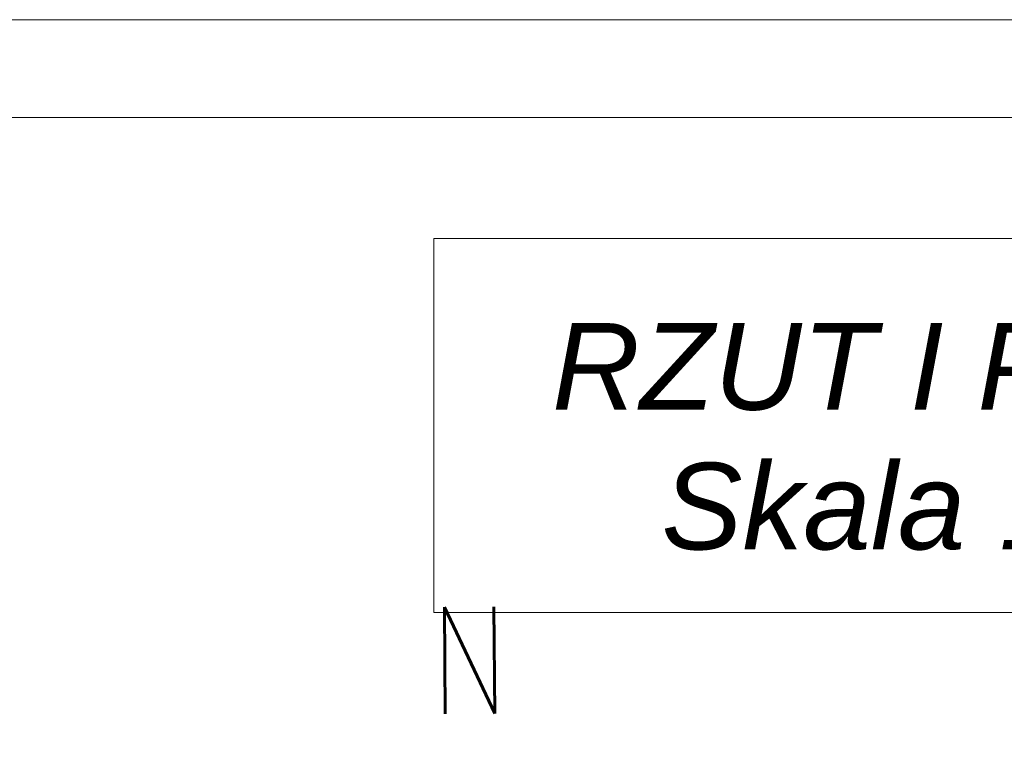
# Model space of a CAD drawing. Header units: millimetres. Extents: x -740 to 33545, y -26688 to 22494.
# Tile 73 of 256: x 12254 to 12544, y 7932 to 8148. Entities that reach past the tile are written whole.
import ezdxf

# ---------------------------------------------------------------- set-up
doc = ezdxf.new("R2010")
doc.units = ezdxf.units.MM
doc.header["$MEASUREMENT"] = 0
for name, color, linetype, lineweight in [('Nowe_820-G Rysunki Obrazki_Nr_pióra__1', 252, 'Continuous', 13), ('Nowe_820-G Rysunki Obrazki_Nr_pióra__23', 252, 'Continuous', 15), ('wymiarowanie', 252, 'Continuous', 9)]:
    doc.layers.add(name, color=color, linetype=linetype, lineweight=lineweight)
doc.styles.add('STYL_AUTOMATYCZNY_2', font='txt', dxfattribs={"width": 0.771777})
doc.styles.add('STYL_AUTOMATYCZNY_60', font='ariali.ttf', dxfattribs={"width": 1.0046})

msp = doc.modelspace()

# ---------------------------------------------------------------- linework, layer by layer
at = {"layer": 'Nowe_820-G Rysunki Obrazki_Nr_pióra__23', "linetype": 'Continuous', "lineweight": 15}
for points in [[(8628.59, 8119.48), (12728.99, 8119.48)], [(12695.13, 8083.92), (12375.93, 8083.92)], [(12375.93, 8083.92), (12375.93, 7973.85)], [(12375.93, 7973.85), (12695.13, 7973.85)]]:
    msp.add_lwpolyline(points, dxfattribs=at)
at = {"layer": 'wymiarowanie'}
msp.add_lwpolyline([(8573.71, 8148.27), (8573.71, 5178.27), (12773.71, 5178.27), (12773.71, 8148.27), (8573.71, 8148.27)], dxfattribs=at)

# ---------------------------------------------------------------- texts
at = {"layer": 'Nowe_820-G Rysunki Obrazki_Nr_pióra__1', "linetype": 'Continuous', "lineweight": 13, "char_height": 25.478, "attachment_point": 7, "style": 'STYL_AUTOMATYCZNY_60'}
for s, insert in [('\\A1;{\\pql;\\fArial|b0|i1|c238|p0;\\W1.004600;RZUT I PIĘTRA}', (12410.65, 8025.82)), ('\\A1;{\\pql;\\fArial|b0|i1|c238|p0;\\W1.004600;Skala 1:100}', (12442.82, 7992.09))]:
    msp.add_mtext(s, dxfattribs=dict(at, insert=insert))
at = {"layer": 'Nowe_820-G Rysunki Obrazki_Nr_pióra__1', "linetype": 'Continuous', "lineweight": 13, "insert": (12375.09, 7944.06), "char_height": 31.3975, "attachment_point": 7, "rotation": 0.3861, "style": 'STYL_AUTOMATYCZNY_2'}
msp.add_mtext('\\A1;{\\pql;\\fRomanS|b0|i0|c0|p0;\\W0.771777;N}', dxfattribs=at)

doc.saveas('drawing.dxf')
